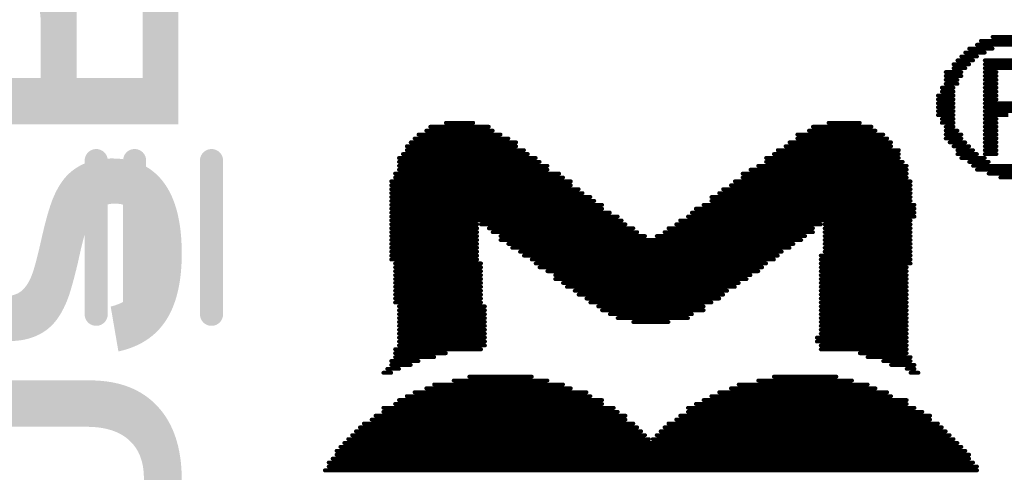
# Model space of a CAD drawing. Header units: inches. Extents: x -0.01 to 1.99, y -0.09 to 2.02.
# Tile 14 of 32: x 0.7 to 0.95, y 0.91 to 1.02. Entities that reach past the tile are written whole.
import ezdxf

# ---------------------------------------------------------------- set-up
doc = ezdxf.new("R2010")
doc.units = ezdxf.units.IN
doc.header["$MEASUREMENT"] = 0
doc.layers.add('Bottom Overlay', color=54, linetype='Continuous')
doc.layers.add('Top Overlay', color=2, linetype='Continuous')
doc.styles.add('Arial_Bold', font='txt', dxfattribs={"height": 0.2})

# ---------------------------------------------------------------- blocks, each defined once
blk = doc.blocks.new('XH_LOGO__200MIL__23')
at = {"layer": 'Top Overlay', "const_width": 0.001}
for points in [[(0.087, 0.111), (0.097, 0.111)], [(0.081, 0.108), (0.087, 0.108)], [(0.083, 0.109), (0.101, 0.109)], [(0.084, 0.11), (0.1, 0.11)], [(0.079, 0.106), (0.083, 0.106)], [(0.08, 0.107), (0.085, 0.107)], [(0.077, 0.104), (0.081, 0.104)], [(0.077, 0.103), (0.08, 0.103)], [(0.078, 0.105), (0.082, 0.105)], [(0.085, 0.105), (0.095, 0.105)], [(0.085, 0.104), (0.099, 0.104)], [(0.085, 0.103), (0.099, 0.103)], [(0.075, 0.102), (0.079, 0.102)], [(0.075, 0.101), (0.079, 0.101)], [(0.085, 0.102), (0.088, 0.102)], [(0.085, 0.101), (0.088, 0.101)], [(0.074, 0.098), (0.077, 0.098)], [(0.075, 0.1), (0.078, 0.1)], [(0.075, 0.099), (0.078, 0.099)], [(0.085, 0.1), (0.088, 0.1)], [(0.085, 0.099), (0.088, 0.099)], [(0.085, 0.098), (0.088, 0.098)], [(0.073, 0.096), (0.077, 0.096)], [(0.074, 0.097), (0.077, 0.097)], [(0.085, 0.097), (0.088, 0.097)], [(0.085, 0.096), (0.088, 0.096)], [(0.073, 0.095), (0.077, 0.095)], [(0.073, 0.094), (0.077, 0.094)], [(0.073, 0.093), (0.077, 0.093)], [(0.085, 0.095), (0.088, 0.095)], [(0.085, 0.094), (0.099, 0.094)], [(0.085, 0.093), (0.099, 0.093)], [(0.073, 0.092), (0.077, 0.092)], [(0.073, 0.091), (0.077, 0.091)], [(0.085, 0.092), (0.096, 0.092)], [(0.085, 0.091), (0.091, 0.091)], [(-0.057, 0.088), (-0.042, 0.088)], [(-0.053, 0.089), (-0.046, 0.089)], [(0.041, 0.088), (0.056, 0.088)], [(0.045, 0.089), (0.053, 0.089)], [(0.074, 0.09), (0.077, 0.09)], [(0.074, 0.089), (0.077, 0.089)], [(0.075, 0.088), (0.077, 0.088)], [(0.085, 0.09), (0.088, 0.09)], [(0.085, 0.089), (0.088, 0.089)], [(0.085, 0.088), (0.088, 0.088)], [(-0.06, 0.086), (-0.039, 0.086)], [(-0.058, 0.087), (-0.041, 0.087)], [(0.037, 0.086), (0.059, 0.086)], [(0.04, 0.087), (0.057, 0.087)], [(0.075, 0.087), (0.078, 0.087)], [(0.075, 0.086), (0.079, 0.086)], [(0.085, 0.087), (0.088, 0.087)], [(0.085, 0.086), (0.088, 0.086)], [(-0.063, 0.083), (-0.035, 0.083)], [(-0.062, 0.084), (-0.035, 0.084)], [(-0.061, 0.085), (-0.037, 0.085)], [(0.034, 0.083), (0.061, 0.083)], [(0.035, 0.084), (0.061, 0.084)], [(0.037, 0.085), (0.06, 0.085)], [(0.075, 0.085), (0.079, 0.085)], [(0.076, 0.084), (0.08, 0.084)], [(0.077, 0.083), (0.081, 0.083)], [(0.085, 0.085), (0.088, 0.085)], [(0.085, 0.084), (0.088, 0.084)], [(0.085, 0.083), (0.088, 0.083)], [(-0.064, 0.081), (-0.032, 0.081)], [(-0.063, 0.082), (-0.033, 0.082)], [(0.031, 0.081), (0.063, 0.081)], [(0.032, 0.082), (0.063, 0.082)], [(0.078, 0.082), (0.082, 0.082)], [(0.078, 0.081), (0.083, 0.081)], [(0.085, 0.082), (0.088, 0.082)], [(0.085, 0.081), (0.088, 0.081)], [(-0.065, 0.08), (-0.03, 0.08)], [(-0.065, 0.079), (-0.029, 0.079)], [(-0.065, 0.078), (-0.027, 0.078)], [(0.027, 0.078), (0.065, 0.078)], [(0.029, 0.08), (0.063, 0.08)], [(0.029, 0.079), (0.064, 0.079)], [(0.079, 0.08), (0.085, 0.08)], [(0.081, 0.079), (0.086, 0.079)], [(0.082, 0.078), (0.102, 0.078)], [(-0.066, 0.076), (-0.024, 0.076)], [(-0.065, 0.077), (-0.027, 0.077)], [(0.023, 0.076), (0.065, 0.076)], [(0.025, 0.077), (0.065, 0.077)], [(0.083, 0.077), (0.101, 0.077)], [(0.086, 0.076), (0.098, 0.076)], [(-0.067, 0.074), (-0.021, 0.074)], [(-0.067, 0.073), (-0.021, 0.073)], [(-0.066, 0.075), (-0.023, 0.075)], [(0.02, 0.073), (0.066, 0.073)], [(0.021, 0.074), (0.066, 0.074)], [(0.023, 0.075), (0.065, 0.075)], [(0.089, 0.075), (0.095, 0.075)], [(-0.067, 0.072), (-0.019, 0.072)], [(-0.067, 0.071), (-0.018, 0.071)], [(0.017, 0.071), (0.066, 0.071)], [(0.018, 0.072), (0.066, 0.072)], [(-0.067, 0.07), (-0.016, 0.07)], [(-0.067, 0.069), (-0.015, 0.069)], [(-0.067, 0.068), (-0.013, 0.068)], [(0.013, 0.068), (0.067, 0.068)], [(0.015, 0.07), (0.066, 0.07)], [(0.015, 0.069), (0.066, 0.069)], [(-0.067, 0.067), (-0.013, 0.067)], [(-0.067, 0.066), (-0.011, 0.066)], [(0.01, 0.066), (0.067, 0.066)], [(0.011, 0.067), (0.067, 0.067)], [(-0.067, 0.065), (-0.009, 0.065)], [(-0.067, 0.064), (-0.008, 0.064)], [(-0.067, 0.063), (-0.045, 0.063)], [(-0.044, 0.063), (-0.007, 0.063)], [(0.006, 0.063), (0.043, 0.063)], [(0.007, 0.064), (0.066, 0.064)], [(0.009, 0.065), (0.067, 0.065)], [(0.044, 0.063), (0.066, 0.063)], [(-0.067, 0.062), (-0.045, 0.062)], [(-0.067, 0.061), (-0.045, 0.061)], [(-0.042, 0.062), (-0.005, 0.062)], [(-0.041, 0.061), (-0.004, 0.061)], [(0.003, 0.061), (0.041, 0.061)], [(0.004, 0.062), (0.041, 0.062)], [(0.044, 0.062), (0.066, 0.062)], [(0.044, 0.061), (0.066, 0.061)], [(-0.067, 0.06), (-0.045, 0.06)], [(-0.067, 0.059), (-0.045, 0.059)], [(-0.067, 0.058), (-0.045, 0.058)], [(-0.039, 0.06), (-0.002, 0.06)], [(-0.039, 0.059), (0.038, 0.059)], [(-0.037, 0.058), (0.036, 0.058)], [(0.001, 0.06), (0.039, 0.06)], [(0.044, 0.06), (0.066, 0.06)], [(0.044, 0.059), (0.066, 0.059)], [(0.044, 0.058), (0.066, 0.058)], [(-0.067, 0.057), (-0.045, 0.057)], [(-0.067, 0.056), (-0.045, 0.056)], [(-0.067, 0.055), (-0.045, 0.055)], [(-0.036, 0.057), (0.035, 0.057)], [(-0.034, 0.056), (0.033, 0.056)], [(-0.033, 0.055), (0.032, 0.055)], [(0.043, 0.055), (0.066, 0.055)], [(0.044, 0.057), (0.066, 0.057)], [(0.044, 0.056), (0.066, 0.056)], [(-0.067, 0.054), (-0.045, 0.054)], [(-0.066, 0.053), (-0.044, 0.053)], [(-0.031, 0.054), (0.031, 0.054)], [(-0.03, 0.053), (0.029, 0.053)], [(0.043, 0.054), (0.066, 0.054)], [(0.043, 0.053), (0.066, 0.053)], [(-0.066, 0.052), (-0.044, 0.052)], [(-0.066, 0.051), (-0.044, 0.051)], [(-0.066, 0.05), (-0.044, 0.05)], [(-0.029, 0.052), (0.028, 0.052)], [(-0.027, 0.051), (0.027, 0.051)], [(-0.025, 0.05), (0.025, 0.05)], [(0.043, 0.052), (0.065, 0.052)], [(0.043, 0.051), (0.065, 0.051)], [(0.043, 0.05), (0.065, 0.05)], [(-0.066, 0.049), (-0.044, 0.049)], [(-0.066, 0.048), (-0.044, 0.048)], [(-0.025, 0.049), (0.024, 0.049)], [(-0.023, 0.048), (0.022, 0.048)], [(0.043, 0.049), (0.065, 0.049)], [(0.043, 0.048), (0.065, 0.048)], [(-0.066, 0.047), (-0.044, 0.047)], [(-0.066, 0.046), (-0.044, 0.046)], [(-0.066, 0.045), (-0.044, 0.045)], [(-0.022, 0.047), (0.021, 0.047)], [(-0.02, 0.046), (0.019, 0.046)], [(-0.019, 0.045), (0.018, 0.045)], [(0.043, 0.047), (0.065, 0.047)], [(0.043, 0.046), (0.065, 0.046)], [(0.043, 0.045), (0.065, 0.045)], [(-0.066, 0.044), (-0.044, 0.044)], [(-0.066, 0.043), (-0.044, 0.043)], [(-0.017, 0.044), (0.017, 0.044)], [(-0.016, 0.043), (0.015, 0.043)], [(0.043, 0.044), (0.065, 0.044)], [(0.043, 0.043), (0.065, 0.043)], [(-0.065, 0.042), (-0.043, 0.042)], [(-0.065, 0.041), (-0.043, 0.041)], [(-0.065, 0.04), (-0.043, 0.04)], [(-0.014, 0.042), (0.013, 0.042)], [(-0.013, 0.041), (0.013, 0.041)], [(-0.011, 0.04), (0.01, 0.04)], [(0.043, 0.042), (0.065, 0.042)], [(0.043, 0.041), (0.065, 0.041)], [(0.043, 0.04), (0.065, 0.04)], [(-0.065, 0.039), (-0.043, 0.039)], [(-0.065, 0.038), (-0.043, 0.038)], [(-0.009, 0.039), (0.009, 0.039)], [(-0.005, 0.038), (0.004, 0.038)], [(0.043, 0.039), (0.065, 0.039)], [(0.043, 0.038), (0.065, 0.038)], [(-0.065, 0.037), (-0.043, 0.037)], [(-0.065, 0.036), (-0.043, 0.036)], [(-0.065, 0.035), (-0.043, 0.035)], [(0.043, 0.037), (0.065, 0.037)], [(0.043, 0.036), (0.065, 0.036)], [(0.043, 0.035), (0.065, 0.035)], [(-0.065, 0.034), (-0.043, 0.034)], [(-0.065, 0.033), (-0.043, 0.033)], [(0.042, 0.034), (0.065, 0.034)], [(0.042, 0.033), (0.065, 0.033)], [(-0.066, 0.031), (-0.044, 0.031)], [(-0.066, 0.03), (-0.053, 0.03)], [(-0.065, 0.032), (-0.043, 0.032)], [(0.043, 0.032), (0.065, 0.032)], [(0.043, 0.031), (0.065, 0.031)], [(0.053, 0.03), (0.065, 0.03)], [(-0.067, 0.028), (-0.06, 0.028)], [(-0.066, 0.029), (-0.056, 0.029)], [(0.055, 0.029), (0.066, 0.029)], [(0.059, 0.028), (0.066, 0.028)], [(-0.069, 0.025), (-0.067, 0.025)], [(-0.068, 0.026), (-0.065, 0.026)], [(-0.067, 0.027), (-0.062, 0.027)], [(0.061, 0.027), (0.067, 0.027)], [(0.065, 0.026), (0.067, 0.026)], [(0.066, 0.025), (0.068, 0.025)], [(-0.051, 0.023), (-0.027, 0.023)], [(-0.047, 0.024), (-0.031, 0.024)], [(0.027, 0.023), (0.051, 0.023)], [(0.031, 0.024), (0.047, 0.024)], [(-0.061, 0.02), (-0.017, 0.02)], [(-0.058, 0.021), (-0.021, 0.021)], [(-0.056, 0.022), (-0.023, 0.022)], [(0.017, 0.02), (0.06, 0.02)], [(0.02, 0.021), (0.057, 0.021)], [(0.022, 0.022), (0.055, 0.022)], [(-0.065, 0.018), (-0.013, 0.018)], [(-0.063, 0.019), (-0.016, 0.019)], [(0.013, 0.018), (0.065, 0.018)], [(0.015, 0.019), (0.061, 0.019)], [(-0.069, 0.016), (-0.01, 0.016)], [(-0.069, 0.015), (-0.009, 0.015)], [(-0.066, 0.017), (-0.013, 0.017)], [(0.009, 0.016), (0.067, 0.016)], [(0.009, 0.015), (0.069, 0.015)], [(0.011, 0.017), (0.065, 0.017)], [(-0.072, 0.013), (-0.007, 0.013)], [(-0.071, 0.014), (-0.007, 0.014)], [(0.006, 0.013), (0.071, 0.013)], [(0.007, 0.014), (0.071, 0.014)], [(-0.076, 0.01), (-0.003, 0.01)], [(-0.075, 0.011), (-0.004, 0.011)], [(-0.074, 0.012), (-0.005, 0.012)], [(0.002, 0.01), (0.075, 0.01)], [(0.003, 0.011), (0.074, 0.011)], [(0.004, 0.012), (0.073, 0.012)], [(-0.078, 0.008), (-0.001, 0.008)], [(-0.077, 0.009), (-0.002, 0.009)], [(0, 0.008), (0.077, 0.008)], [(0.001, 0.009), (0.076, 0.009)], [(-0.081, 0.005), (0.08, 0.005)], [(-0.08, 0.006), (0.079, 0.006)], [(-0.079, 0.007), (0.078, 0.007)], [(-0.082, 0.003), (0.081, 0.003)], [(-0.081, 0.004), (0.081, 0.004)], [(-0.084, 0), (0.083, 0)], [(-0.083, 0.002), (0.082, 0.002)], [(-0.083, 0.001), (0.083, 0.001)]]:
    blk.add_lwpolyline(points, dxfattribs=at)
at = {"layer": 'Top Overlay', "const_width": 0.0005}
for points in [[(0.08675, 0.111, 1), (0.08725, 0.111, 1)], [(0.08075, 0.108, 1), (0.08125, 0.108, 1)], [(0.08275, 0.109, 1), (0.08325, 0.109, 1)], [(0.08375, 0.11, 1), (0.08425, 0.11, 1)], [(0.08675, 0.108, 1), (0.08725, 0.108, 1)], [(0.07875, 0.106, 1), (0.07925, 0.106, 1)], [(0.07975, 0.107, 1), (0.08025, 0.107, 1)], [(0.08275, 0.106, 1), (0.08325, 0.106, 1)], [(0.08475, 0.107, 1), (0.08525, 0.107, 1)], [(0.07675, 0.104, 1), (0.07725, 0.104, 1)], [(0.07675, 0.103, 1), (0.07725, 0.103, 1)], [(0.07775, 0.105, 1), (0.07825, 0.105, 1)], [(0.07975, 0.103, 1), (0.08025, 0.103, 1)], [(0.08075, 0.104, 1), (0.08125, 0.104, 1)], [(0.08175, 0.105, 1), (0.08225, 0.105, 1)], [(0.08475, 0.105, 1), (0.08525, 0.105, 1)], [(0.08475, 0.104, 1), (0.08525, 0.104, 1)], [(0.08475, 0.103, 1), (0.08525, 0.103, 1)], [(0.07475, 0.102, 1), (0.07525, 0.102, 1)], [(0.07475, 0.101, 1), (0.07525, 0.101, 1)], [(0.07875, 0.102, 1), (0.07925, 0.102, 1)], [(0.07875, 0.101, 1), (0.07925, 0.101, 1)], [(0.08475, 0.102, 1), (0.08525, 0.102, 1)], [(0.08475, 0.101, 1), (0.08525, 0.101, 1)], [(0.08775, 0.102, 1), (0.08825, 0.102, 1)], [(0.08775, 0.101, 1), (0.08825, 0.101, 1)], [(0.07375, 0.098, 1), (0.07425, 0.098, 1)], [(0.07475, 0.1, 1), (0.07525, 0.1, 1)], [(0.07475, 0.099, 1), (0.07525, 0.099, 1)], [(0.07675, 0.098, 1), (0.07725, 0.098, 1)], [(0.07775, 0.1, 1), (0.07825, 0.1, 1)], [(0.07775, 0.099, 1), (0.07825, 0.099, 1)], [(0.08475, 0.1, 1), (0.08525, 0.1, 1)], [(0.08475, 0.099, 1), (0.08525, 0.099, 1)], [(0.08475, 0.098, 1), (0.08525, 0.098, 1)], [(0.08775, 0.1, 1), (0.08825, 0.1, 1)], [(0.08775, 0.099, 1), (0.08825, 0.099, 1)], [(0.08775, 0.098, 1), (0.08825, 0.098, 1)], [(0.07275, 0.096, 1), (0.07325, 0.096, 1)], [(0.07375, 0.097, 1), (0.07425, 0.097, 1)], [(0.07675, 0.097, 1), (0.07725, 0.097, 1)], [(0.07675, 0.096, 1), (0.07725, 0.096, 1)], [(0.08475, 0.097, 1), (0.08525, 0.097, 1)], [(0.08475, 0.096, 1), (0.08525, 0.096, 1)], [(0.08775, 0.097, 1), (0.08825, 0.097, 1)], [(0.08775, 0.096, 1), (0.08825, 0.096, 1)], [(0.07275, 0.095, 1), (0.07325, 0.095, 1)], [(0.07275, 0.094, 1), (0.07325, 0.094, 1)], [(0.07275, 0.093, 1), (0.07325, 0.093, 1)], [(0.07675, 0.095, 1), (0.07725, 0.095, 1)], [(0.07675, 0.094, 1), (0.07725, 0.094, 1)], [(0.07675, 0.093, 1), (0.07725, 0.093, 1)], [(0.08475, 0.095, 1), (0.08525, 0.095, 1)], [(0.08475, 0.094, 1), (0.08525, 0.094, 1)], [(0.08475, 0.093, 1), (0.08525, 0.093, 1)], [(0.08775, 0.095, 1), (0.08825, 0.095, 1)], [(0.07275, 0.092, 1), (0.07325, 0.092, 1)], [(0.07275, 0.091, 1), (0.07325, 0.091, 1)], [(0.07675, 0.092, 1), (0.07725, 0.092, 1)], [(0.07675, 0.091, 1), (0.07725, 0.091, 1)], [(0.08475, 0.092, 1), (0.08525, 0.092, 1)], [(0.08475, 0.091, 1), (0.08525, 0.091, 1)], [(-0.05725, 0.088, 1), (-0.05675, 0.088, 1)], [(-0.05325, 0.089, 1), (-0.05275, 0.089, 1)], [(-0.04625, 0.089, 1), (-0.04575, 0.089, 1)], [(-0.04225, 0.088, 1), (-0.04175, 0.088, 1)], [(0.04075, 0.088, 1), (0.04125, 0.088, 1)], [(0.04475, 0.089, 1), (0.04525, 0.089, 1)], [(0.05275, 0.089, 1), (0.05325, 0.089, 1)], [(0.05575, 0.088, 1), (0.05625, 0.088, 1)], [(0.07375, 0.09, 1), (0.07425, 0.09, 1)], [(0.07375, 0.089, 1), (0.07425, 0.089, 1)], [(0.07475, 0.088, 1), (0.07525, 0.088, 1)], [(0.07675, 0.09, 1), (0.07725, 0.09, 1)], [(0.07675, 0.089, 1), (0.07725, 0.089, 1)], [(0.07675, 0.088, 1), (0.07725, 0.088, 1)], [(0.08475, 0.09, 1), (0.08525, 0.09, 1)], [(0.08475, 0.089, 1), (0.08525, 0.089, 1)], [(0.08475, 0.088, 1), (0.08525, 0.088, 1)], [(0.08775, 0.09, 1), (0.08825, 0.09, 1)], [(0.08775, 0.089, 1), (0.08825, 0.089, 1)], [(0.08775, 0.088, 1), (0.08825, 0.088, 1)], [(-0.06025, 0.086, 1), (-0.05975, 0.086, 1)], [(-0.05825, 0.087, 1), (-0.05775, 0.087, 1)], [(-0.04125, 0.087, 1), (-0.04075, 0.087, 1)], [(-0.03925, 0.086, 1), (-0.03875, 0.086, 1)], [(0.03675, 0.086, 1), (0.03725, 0.086, 1)], [(0.03975, 0.087, 1), (0.04025, 0.087, 1)], [(0.05675, 0.087, 1), (0.05725, 0.087, 1)], [(0.05875, 0.086, 1), (0.05925, 0.086, 1)], [(0.07475, 0.087, 1), (0.07525, 0.087, 1)], [(0.07475, 0.086, 1), (0.07525, 0.086, 1)], [(0.07775, 0.087, 1), (0.07825, 0.087, 1)], [(0.07875, 0.086, 1), (0.07925, 0.086, 1)], [(0.08475, 0.087, 1), (0.08525, 0.087, 1)], [(0.08475, 0.086, 1), (0.08525, 0.086, 1)], [(0.08775, 0.087, 1), (0.08825, 0.087, 1)], [(0.08775, 0.086, 1), (0.08825, 0.086, 1)], [(-0.06325, 0.083, 1), (-0.06275, 0.083, 1)], [(-0.06225, 0.084, 1), (-0.06175, 0.084, 1)], [(-0.06125, 0.085, 1), (-0.06075, 0.085, 1)], [(-0.03725, 0.085, 1), (-0.03675, 0.085, 1)], [(-0.03525, 0.084, 1), (-0.03475, 0.084, 1)], [(-0.03525, 0.083, 1), (-0.03475, 0.083, 1)], [(0.03375, 0.083, 1), (0.03425, 0.083, 1)], [(0.03475, 0.084, 1), (0.03525, 0.084, 1)], [(0.03675, 0.085, 1), (0.03725, 0.085, 1)], [(0.05975, 0.085, 1), (0.06025, 0.085, 1)], [(0.06075, 0.084, 1), (0.06125, 0.084, 1)], [(0.06075, 0.083, 1), (0.06125, 0.083, 1)], [(0.07475, 0.085, 1), (0.07525, 0.085, 1)], [(0.07575, 0.084, 1), (0.07625, 0.084, 1)], [(0.07675, 0.083, 1), (0.07725, 0.083, 1)], [(0.07875, 0.085, 1), (0.07925, 0.085, 1)], [(0.07975, 0.084, 1), (0.08025, 0.084, 1)], [(0.08075, 0.083, 1), (0.08125, 0.083, 1)], [(0.08475, 0.085, 1), (0.08525, 0.085, 1)], [(0.08475, 0.084, 1), (0.08525, 0.084, 1)], [(0.08475, 0.083, 1), (0.08525, 0.083, 1)], [(0.08775, 0.085, 1), (0.08825, 0.085, 1)], [(0.08775, 0.084, 1), (0.08825, 0.084, 1)], [(0.08775, 0.083, 1), (0.08825, 0.083, 1)], [(-0.06425, 0.081, 1), (-0.06375, 0.081, 1)], [(-0.06325, 0.082, 1), (-0.06275, 0.082, 1)], [(-0.03325, 0.082, 1), (-0.03275, 0.082, 1)], [(-0.03225, 0.081, 1), (-0.03175, 0.081, 1)], [(0.03075, 0.081, 1), (0.03125, 0.081, 1)], [(0.03175, 0.082, 1), (0.03225, 0.082, 1)], [(0.06275, 0.082, 1), (0.06325, 0.082, 1)], [(0.06275, 0.081, 1), (0.06325, 0.081, 1)], [(0.07775, 0.082, 1), (0.07825, 0.082, 1)], [(0.07775, 0.081, 1), (0.07825, 0.081, 1)], [(0.08175, 0.082, 1), (0.08225, 0.082, 1)], [(0.08275, 0.081, 1), (0.08325, 0.081, 1)], [(0.08475, 0.082, 1), (0.08525, 0.082, 1)], [(0.08475, 0.081, 1), (0.08525, 0.081, 1)], [(0.08775, 0.082, 1), (0.08825, 0.082, 1)], [(0.08775, 0.081, 1), (0.08825, 0.081, 1)], [(-0.06525, 0.08, 1), (-0.06475, 0.08, 1)], [(-0.06525, 0.079, 1), (-0.06475, 0.079, 1)], [(-0.06525, 0.078, 1), (-0.06475, 0.078, 1)], [(-0.03025, 0.08, 1), (-0.02975, 0.08, 1)], [(-0.02925, 0.079, 1), (-0.02875, 0.079, 1)], [(-0.02725, 0.078, 1), (-0.02675, 0.078, 1)], [(0.02675, 0.078, 1), (0.02725, 0.078, 1)], [(0.02875, 0.08, 1), (0.02925, 0.08, 1)], [(0.02875, 0.079, 1), (0.02925, 0.079, 1)], [(0.06275, 0.08, 1), (0.06325, 0.08, 1)], [(0.06375, 0.079, 1), (0.06425, 0.079, 1)], [(0.06475, 0.078, 1), (0.06525, 0.078, 1)], [(0.07875, 0.08, 1), (0.07925, 0.08, 1)], [(0.08075, 0.079, 1), (0.08125, 0.079, 1)], [(0.08175, 0.078, 1), (0.08225, 0.078, 1)], [(0.08475, 0.08, 1), (0.08525, 0.08, 1)], [(0.08575, 0.079, 1), (0.08625, 0.079, 1)], [(-0.06625, 0.076, 1), (-0.06575, 0.076, 1)], [(-0.06525, 0.077, 1), (-0.06475, 0.077, 1)], [(-0.02725, 0.077, 1), (-0.02675, 0.077, 1)], [(-0.02425, 0.076, 1), (-0.02375, 0.076, 1)], [(0.02275, 0.076, 1), (0.02325, 0.076, 1)], [(0.02475, 0.077, 1), (0.02525, 0.077, 1)], [(0.06475, 0.077, 1), (0.06525, 0.077, 1)], [(0.06475, 0.076, 1), (0.06525, 0.076, 1)], [(0.08275, 0.077, 1), (0.08325, 0.077, 1)], [(0.08575, 0.076, 1), (0.08625, 0.076, 1)], [(-0.06725, 0.074, 1), (-0.06675, 0.074, 1)], [(-0.06725, 0.073, 1), (-0.06675, 0.073, 1)], [(-0.06625, 0.075, 1), (-0.06575, 0.075, 1)], [(-0.02325, 0.075, 1), (-0.02275, 0.075, 1)], [(-0.02125, 0.074, 1), (-0.02075, 0.074, 1)], [(-0.02125, 0.073, 1), (-0.02075, 0.073, 1)], [(0.01975, 0.073, 1), (0.02025, 0.073, 1)], [(0.02075, 0.074, 1), (0.02125, 0.074, 1)], [(0.02275, 0.075, 1), (0.02325, 0.075, 1)], [(0.06475, 0.075, 1), (0.06525, 0.075, 1)], [(0.06575, 0.074, 1), (0.06625, 0.074, 1)], [(0.06575, 0.073, 1), (0.06625, 0.073, 1)], [(0.08875, 0.075, 1), (0.08925, 0.075, 1)], [(-0.06725, 0.072, 1), (-0.06675, 0.072, 1)], [(-0.06725, 0.071, 1), (-0.06675, 0.071, 1)], [(-0.01925, 0.072, 1), (-0.01875, 0.072, 1)], [(-0.01825, 0.071, 1), (-0.01775, 0.071, 1)], [(0.01675, 0.071, 1), (0.01725, 0.071, 1)], [(0.01775, 0.072, 1), (0.01825, 0.072, 1)], [(0.06575, 0.072, 1), (0.06625, 0.072, 1)], [(0.06575, 0.071, 1), (0.06625, 0.071, 1)], [(-0.06725, 0.07, 1), (-0.06675, 0.07, 1)], [(-0.06725, 0.069, 1), (-0.06675, 0.069, 1)], [(-0.06725, 0.068, 1), (-0.06675, 0.068, 1)], [(-0.01625, 0.07, 1), (-0.01575, 0.07, 1)], [(-0.01525, 0.069, 1), (-0.01475, 0.069, 1)], [(-0.01325, 0.068, 1), (-0.01275, 0.068, 1)], [(0.01275, 0.068, 1), (0.01325, 0.068, 1)], [(0.01475, 0.07, 1), (0.01525, 0.07, 1)], [(0.01475, 0.069, 1), (0.01525, 0.069, 1)], [(0.06575, 0.07, 1), (0.06625, 0.07, 1)], [(0.06575, 0.069, 1), (0.06625, 0.069, 1)], [(0.06675, 0.068, 1), (0.06725, 0.068, 1)], [(-0.06725, 0.067, 1), (-0.06675, 0.067, 1)], [(-0.06725, 0.066, 1), (-0.06675, 0.066, 1)], [(-0.01325, 0.067, 1), (-0.01275, 0.067, 1)], [(-0.01125, 0.066, 1), (-0.01075, 0.066, 1)], [(0.00975, 0.066, 1), (0.01025, 0.066, 1)], [(0.01075, 0.067, 1), (0.01125, 0.067, 1)], [(0.06675, 0.067, 1), (0.06725, 0.067, 1)], [(0.06675, 0.066, 1), (0.06725, 0.066, 1)], [(-0.06725, 0.065, 1), (-0.06675, 0.065, 1)], [(-0.06725, 0.064, 1), (-0.06675, 0.064, 1)], [(-0.06725, 0.063, 1), (-0.06675, 0.063, 1)], [(-0.04525, 0.063, 1), (-0.04475, 0.063, 1)], [(-0.04425, 0.063, 1), (-0.04375, 0.063, 1)], [(-0.00925, 0.065, 1), (-0.00875, 0.065, 1)], [(-0.00825, 0.064, 1), (-0.00775, 0.064, 1)], [(-0.00725, 0.063, 1), (-0.00675, 0.063, 1)], [(0.00575, 0.063, 1), (0.00625, 0.063, 1)], [(0.00675, 0.064, 1), (0.00725, 0.064, 1)], [(0.00875, 0.065, 1), (0.00925, 0.065, 1)], [(0.04275, 0.063, 1), (0.04325, 0.063, 1)], [(0.04375, 0.063, 1), (0.04425, 0.063, 1)], [(0.06575, 0.064, 1), (0.06625, 0.064, 1)], [(0.06575, 0.063, 1), (0.06625, 0.063, 1)], [(0.06675, 0.065, 1), (0.06725, 0.065, 1)], [(-0.06725, 0.062, 1), (-0.06675, 0.062, 1)], [(-0.06725, 0.061, 1), (-0.06675, 0.061, 1)], [(-0.04525, 0.062, 1), (-0.04475, 0.062, 1)], [(-0.04525, 0.061, 1), (-0.04475, 0.061, 1)], [(-0.04225, 0.062, 1), (-0.04175, 0.062, 1)], [(-0.04125, 0.061, 1), (-0.04075, 0.061, 1)], [(-0.00525, 0.062, 1), (-0.00475, 0.062, 1)], [(-0.00425, 0.061, 1), (-0.00375, 0.061, 1)], [(0.00275, 0.061, 1), (0.00325, 0.061, 1)], [(0.00375, 0.062, 1), (0.00425, 0.062, 1)], [(0.04075, 0.062, 1), (0.04125, 0.062, 1)], [(0.04075, 0.061, 1), (0.04125, 0.061, 1)], [(0.04375, 0.062, 1), (0.04425, 0.062, 1)], [(0.04375, 0.061, 1), (0.04425, 0.061, 1)], [(0.06575, 0.062, 1), (0.06625, 0.062, 1)], [(0.06575, 0.061, 1), (0.06625, 0.061, 1)], [(-0.06725, 0.06, 1), (-0.06675, 0.06, 1)], [(-0.06725, 0.059, 1), (-0.06675, 0.059, 1)], [(-0.06725, 0.058, 1), (-0.06675, 0.058, 1)], [(-0.04525, 0.06, 1), (-0.04475, 0.06, 1)], [(-0.04525, 0.059, 1), (-0.04475, 0.059, 1)], [(-0.04525, 0.058, 1), (-0.04475, 0.058, 1)], [(-0.03925, 0.06, 1), (-0.03875, 0.06, 1)], [(-0.03925, 0.059, 1), (-0.03875, 0.059, 1)], [(-0.03725, 0.058, 1), (-0.03675, 0.058, 1)], [(-0.00225, 0.06, 1), (-0.00175, 0.06, 1)], [(0.00075, 0.06, 1), (0.00125, 0.06, 1)], [(0.03575, 0.058, 1), (0.03625, 0.058, 1)], [(0.03775, 0.059, 1), (0.03825, 0.059, 1)], [(0.03875, 0.06, 1), (0.03925, 0.06, 1)], [(0.04375, 0.06, 1), (0.04425, 0.06, 1)], [(0.04375, 0.059, 1), (0.04425, 0.059, 1)], [(0.04375, 0.058, 1), (0.04425, 0.058, 1)], [(0.06575, 0.06, 1), (0.06625, 0.06, 1)], [(0.06575, 0.059, 1), (0.06625, 0.059, 1)], [(0.06575, 0.058, 1), (0.06625, 0.058, 1)], [(-0.06725, 0.057, 1), (-0.06675, 0.057, 1)], [(-0.06725, 0.056, 1), (-0.06675, 0.056, 1)], [(-0.06725, 0.055, 1), (-0.06675, 0.055, 1)], [(-0.04525, 0.057, 1), (-0.04475, 0.057, 1)], [(-0.04525, 0.056, 1), (-0.04475, 0.056, 1)], [(-0.04525, 0.055, 1), (-0.04475, 0.055, 1)], [(-0.03625, 0.057, 1), (-0.03575, 0.057, 1)], [(-0.03425, 0.056, 1), (-0.03375, 0.056, 1)], [(-0.03325, 0.055, 1), (-0.03275, 0.055, 1)], [(0.03175, 0.055, 1), (0.03225, 0.055, 1)], [(0.03275, 0.056, 1), (0.03325, 0.056, 1)], [(0.03475, 0.057, 1), (0.03525, 0.057, 1)], [(0.04275, 0.055, 1), (0.04325, 0.055, 1)], [(0.04375, 0.057, 1), (0.04425, 0.057, 1)], [(0.04375, 0.056, 1), (0.04425, 0.056, 1)], [(0.06575, 0.057, 1), (0.06625, 0.057, 1)], [(0.06575, 0.056, 1), (0.06625, 0.056, 1)], [(0.06575, 0.055, 1), (0.06625, 0.055, 1)], [(-0.06725, 0.054, 1), (-0.06675, 0.054, 1)], [(-0.06625, 0.053, 1), (-0.06575, 0.053, 1)], [(-0.04525, 0.054, 1), (-0.04475, 0.054, 1)], [(-0.04425, 0.053, 1), (-0.04375, 0.053, 1)], [(-0.03125, 0.054, 1), (-0.03075, 0.054, 1)], [(-0.03025, 0.053, 1), (-0.02975, 0.053, 1)], [(0.02875, 0.053, 1), (0.02925, 0.053, 1)], [(0.03075, 0.054, 1), (0.03125, 0.054, 1)], [(0.04275, 0.054, 1), (0.04325, 0.054, 1)], [(0.04275, 0.053, 1), (0.04325, 0.053, 1)], [(0.06575, 0.054, 1), (0.06625, 0.054, 1)], [(0.06575, 0.053, 1), (0.06625, 0.053, 1)], [(-0.06625, 0.052, 1), (-0.06575, 0.052, 1)], [(-0.06625, 0.051, 1), (-0.06575, 0.051, 1)], [(-0.06625, 0.05, 1), (-0.06575, 0.05, 1)], [(-0.04425, 0.052, 1), (-0.04375, 0.052, 1)], [(-0.04425, 0.051, 1), (-0.04375, 0.051, 1)], [(-0.04425, 0.05, 1), (-0.04375, 0.05, 1)], [(-0.02925, 0.052, 1), (-0.02875, 0.052, 1)], [(-0.02725, 0.051, 1), (-0.02675, 0.051, 1)], [(-0.02525, 0.05, 1), (-0.02475, 0.05, 1)], [(0.02475, 0.05, 1), (0.02525, 0.05, 1)], [(0.02675, 0.051, 1), (0.02725, 0.051, 1)], [(0.02775, 0.052, 1), (0.02825, 0.052, 1)], [(0.04275, 0.052, 1), (0.04325, 0.052, 1)], [(0.04275, 0.051, 1), (0.04325, 0.051, 1)], [(0.04275, 0.05, 1), (0.04325, 0.05, 1)], [(0.06475, 0.052, 1), (0.06525, 0.052, 1)], [(0.06475, 0.051, 1), (0.06525, 0.051, 1)], [(0.06475, 0.05, 1), (0.06525, 0.05, 1)], [(-0.06625, 0.049, 1), (-0.06575, 0.049, 1)], [(-0.06625, 0.048, 1), (-0.06575, 0.048, 1)], [(-0.04425, 0.049, 1), (-0.04375, 0.049, 1)], [(-0.04425, 0.048, 1), (-0.04375, 0.048, 1)], [(-0.02525, 0.049, 1), (-0.02475, 0.049, 1)], [(-0.02325, 0.048, 1), (-0.02275, 0.048, 1)], [(0.02175, 0.048, 1), (0.02225, 0.048, 1)], [(0.02375, 0.049, 1), (0.02425, 0.049, 1)], [(0.04275, 0.049, 1), (0.04325, 0.049, 1)], [(0.04275, 0.048, 1), (0.04325, 0.048, 1)], [(0.06475, 0.049, 1), (0.06525, 0.049, 1)], [(0.06475, 0.048, 1), (0.06525, 0.048, 1)], [(-0.06625, 0.047, 1), (-0.06575, 0.047, 1)], [(-0.06625, 0.046, 1), (-0.06575, 0.046, 1)], [(-0.06625, 0.045, 1), (-0.06575, 0.045, 1)], [(-0.04425, 0.047, 1), (-0.04375, 0.047, 1)], [(-0.04425, 0.046, 1), (-0.04375, 0.046, 1)], [(-0.04425, 0.045, 1), (-0.04375, 0.045, 1)], [(-0.02225, 0.047, 1), (-0.02175, 0.047, 1)], [(-0.02025, 0.046, 1), (-0.01975, 0.046, 1)], [(-0.01925, 0.045, 1), (-0.01875, 0.045, 1)], [(0.01775, 0.045, 1), (0.01825, 0.045, 1)], [(0.01875, 0.046, 1), (0.01925, 0.046, 1)], [(0.02075, 0.047, 1), (0.02125, 0.047, 1)], [(0.04275, 0.047, 1), (0.04325, 0.047, 1)], [(0.04275, 0.046, 1), (0.04325, 0.046, 1)], [(0.04275, 0.045, 1), (0.04325, 0.045, 1)], [(0.06475, 0.047, 1), (0.06525, 0.047, 1)], [(0.06475, 0.046, 1), (0.06525, 0.046, 1)], [(0.06475, 0.045, 1), (0.06525, 0.045, 1)], [(-0.06625, 0.044, 1), (-0.06575, 0.044, 1)], [(-0.06625, 0.043, 1), (-0.06575, 0.043, 1)], [(-0.04425, 0.044, 1), (-0.04375, 0.044, 1)], [(-0.04425, 0.043, 1), (-0.04375, 0.043, 1)], [(-0.01725, 0.044, 1), (-0.01675, 0.044, 1)], [(-0.01625, 0.043, 1), (-0.01575, 0.043, 1)], [(0.01475, 0.043, 1), (0.01525, 0.043, 1)], [(0.01675, 0.044, 1), (0.01725, 0.044, 1)], [(0.04275, 0.044, 1), (0.04325, 0.044, 1)], [(0.04275, 0.043, 1), (0.04325, 0.043, 1)], [(0.06475, 0.044, 1), (0.06525, 0.044, 1)], [(0.06475, 0.043, 1), (0.06525, 0.043, 1)], [(-0.06525, 0.042, 1), (-0.06475, 0.042, 1)], [(-0.06525, 0.041, 1), (-0.06475, 0.041, 1)], [(-0.06525, 0.04, 1), (-0.06475, 0.04, 1)], [(-0.04325, 0.042, 1), (-0.04275, 0.042, 1)], [(-0.04325, 0.041, 1), (-0.04275, 0.041, 1)], [(-0.04325, 0.04, 1), (-0.04275, 0.04, 1)], [(-0.01425, 0.042, 1), (-0.01375, 0.042, 1)], [(-0.01325, 0.041, 1), (-0.01275, 0.041, 1)], [(-0.01125, 0.04, 1), (-0.01075, 0.04, 1)], [(0.00975, 0.04, 1), (0.01025, 0.04, 1)], [(0.01275, 0.042, 1), (0.01325, 0.042, 1)], [(0.01275, 0.041, 1), (0.01325, 0.041, 1)], [(0.04275, 0.042, 1), (0.04325, 0.042, 1)], [(0.04275, 0.041, 1), (0.04325, 0.041, 1)], [(0.04275, 0.04, 1), (0.04325, 0.04, 1)], [(0.06475, 0.042, 1), (0.06525, 0.042, 1)], [(0.06475, 0.041, 1), (0.06525, 0.041, 1)], [(0.06475, 0.04, 1), (0.06525, 0.04, 1)], [(-0.06525, 0.039, 1), (-0.06475, 0.039, 1)], [(-0.06525, 0.038, 1), (-0.06475, 0.038, 1)], [(-0.04325, 0.039, 1), (-0.04275, 0.039, 1)], [(-0.04325, 0.038, 1), (-0.04275, 0.038, 1)], [(-0.00925, 0.039, 1), (-0.00875, 0.039, 1)], [(-0.00525, 0.038, 1), (-0.00475, 0.038, 1)], [(0.00375, 0.038, 1), (0.00425, 0.038, 1)], [(0.00875, 0.039, 1), (0.00925, 0.039, 1)], [(0.04275, 0.039, 1), (0.04325, 0.039, 1)], [(0.04275, 0.038, 1), (0.04325, 0.038, 1)], [(0.06475, 0.039, 1), (0.06525, 0.039, 1)], [(0.06475, 0.038, 1), (0.06525, 0.038, 1)], [(-0.06525, 0.037, 1), (-0.06475, 0.037, 1)], [(-0.06525, 0.036, 1), (-0.06475, 0.036, 1)], [(-0.06525, 0.035, 1), (-0.06475, 0.035, 1)], [(-0.04325, 0.037, 1), (-0.04275, 0.037, 1)], [(-0.04325, 0.036, 1), (-0.04275, 0.036, 1)], [(-0.04325, 0.035, 1), (-0.04275, 0.035, 1)], [(0.04275, 0.037, 1), (0.04325, 0.037, 1)], [(0.04275, 0.036, 1), (0.04325, 0.036, 1)], [(0.04275, 0.035, 1), (0.04325, 0.035, 1)], [(0.06475, 0.037, 1), (0.06525, 0.037, 1)], [(0.06475, 0.036, 1), (0.06525, 0.036, 1)], [(0.06475, 0.035, 1), (0.06525, 0.035, 1)], [(-0.06525, 0.034, 1), (-0.06475, 0.034, 1)], [(-0.06525, 0.033, 1), (-0.06475, 0.033, 1)], [(-0.04325, 0.034, 1), (-0.04275, 0.034, 1)], [(-0.04325, 0.033, 1), (-0.04275, 0.033, 1)], [(0.04175, 0.034, 1), (0.04225, 0.034, 1)], [(0.04175, 0.033, 1), (0.04225, 0.033, 1)], [(0.06475, 0.034, 1), (0.06525, 0.034, 1)], [(0.06475, 0.033, 1), (0.06525, 0.033, 1)], [(-0.06625, 0.031, 1), (-0.06575, 0.031, 1)], [(-0.06625, 0.03, 1), (-0.06575, 0.03, 1)], [(-0.06525, 0.032, 1), (-0.06475, 0.032, 1)], [(-0.05325, 0.03, 1), (-0.05275, 0.03, 1)], [(-0.04425, 0.031, 1), (-0.04375, 0.031, 1)], [(-0.04325, 0.032, 1), (-0.04275, 0.032, 1)], [(0.04275, 0.032, 1), (0.04325, 0.032, 1)], [(0.04275, 0.031, 1), (0.04325, 0.031, 1)], [(0.05275, 0.03, 1), (0.05325, 0.03, 1)], [(0.06475, 0.032, 1), (0.06525, 0.032, 1)], [(0.06475, 0.031, 1), (0.06525, 0.031, 1)], [(0.06475, 0.03, 1), (0.06525, 0.03, 1)], [(-0.06725, 0.028, 1), (-0.06675, 0.028, 1)], [(-0.06625, 0.029, 1), (-0.06575, 0.029, 1)], [(-0.06025, 0.028, 1), (-0.05975, 0.028, 1)], [(-0.05625, 0.029, 1), (-0.05575, 0.029, 1)], [(0.05475, 0.029, 1), (0.05525, 0.029, 1)], [(0.05875, 0.028, 1), (0.05925, 0.028, 1)], [(0.06575, 0.029, 1), (0.06625, 0.029, 1)], [(0.06575, 0.028, 1), (0.06625, 0.028, 1)], [(-0.06925, 0.025, 1), (-0.06875, 0.025, 1)], [(-0.06825, 0.026, 1), (-0.06775, 0.026, 1)], [(-0.06725, 0.027, 1), (-0.06675, 0.027, 1)], [(-0.06725, 0.025, 1), (-0.06675, 0.025, 1)], [(-0.06525, 0.026, 1), (-0.06475, 0.026, 1)], [(-0.06225, 0.027, 1), (-0.06175, 0.027, 1)], [(0.06075, 0.027, 1), (0.06125, 0.027, 1)], [(0.06475, 0.026, 1), (0.06525, 0.026, 1)], [(0.06575, 0.025, 1), (0.06625, 0.025, 1)], [(0.06675, 0.027, 1), (0.06725, 0.027, 1)], [(0.06675, 0.026, 1), (0.06725, 0.026, 1)], [(0.06775, 0.025, 1), (0.06825, 0.025, 1)], [(-0.05125, 0.023, 1), (-0.05075, 0.023, 1)], [(-0.04725, 0.024, 1), (-0.04675, 0.024, 1)], [(-0.03125, 0.024, 1), (-0.03075, 0.024, 1)], [(-0.02725, 0.023, 1), (-0.02675, 0.023, 1)], [(0.02675, 0.023, 1), (0.02725, 0.023, 1)], [(0.03075, 0.024, 1), (0.03125, 0.024, 1)], [(0.04675, 0.024, 1), (0.04725, 0.024, 1)], [(0.05075, 0.023, 1), (0.05125, 0.023, 1)], [(-0.06125, 0.02, 1), (-0.06075, 0.02, 1)], [(-0.05825, 0.021, 1), (-0.05775, 0.021, 1)], [(-0.05625, 0.022, 1), (-0.05575, 0.022, 1)], [(-0.02325, 0.022, 1), (-0.02275, 0.022, 1)], [(-0.02125, 0.021, 1), (-0.02075, 0.021, 1)], [(-0.01725, 0.02, 1), (-0.01675, 0.02, 1)], [(0.01675, 0.02, 1), (0.01725, 0.02, 1)], [(0.01975, 0.021, 1), (0.02025, 0.021, 1)], [(0.02175, 0.022, 1), (0.02225, 0.022, 1)], [(0.05475, 0.022, 1), (0.05525, 0.022, 1)], [(0.05675, 0.021, 1), (0.05725, 0.021, 1)], [(0.05975, 0.02, 1), (0.06025, 0.02, 1)], [(-0.06525, 0.018, 1), (-0.06475, 0.018, 1)], [(-0.06325, 0.019, 1), (-0.06275, 0.019, 1)], [(-0.01625, 0.019, 1), (-0.01575, 0.019, 1)], [(-0.01325, 0.018, 1), (-0.01275, 0.018, 1)], [(0.01275, 0.018, 1), (0.01325, 0.018, 1)], [(0.01475, 0.019, 1), (0.01525, 0.019, 1)], [(0.06075, 0.019, 1), (0.06125, 0.019, 1)], [(0.06475, 0.018, 1), (0.06525, 0.018, 1)], [(-0.06925, 0.016, 1), (-0.06875, 0.016, 1)], [(-0.06925, 0.015, 1), (-0.06875, 0.015, 1)], [(-0.06625, 0.017, 1), (-0.06575, 0.017, 1)], [(-0.01325, 0.017, 1), (-0.01275, 0.017, 1)], [(-0.01025, 0.016, 1), (-0.00975, 0.016, 1)], [(-0.00925, 0.015, 1), (-0.00875, 0.015, 1)], [(0.00875, 0.016, 1), (0.00925, 0.016, 1)], [(0.00875, 0.015, 1), (0.00925, 0.015, 1)], [(0.01075, 0.017, 1), (0.01125, 0.017, 1)], [(0.06475, 0.017, 1), (0.06525, 0.017, 1)], [(0.06675, 0.016, 1), (0.06725, 0.016, 1)], [(0.06875, 0.015, 1), (0.06925, 0.015, 1)], [(-0.07225, 0.013, 1), (-0.07175, 0.013, 1)], [(-0.07125, 0.014, 1), (-0.07075, 0.014, 1)], [(-0.00725, 0.014, 1), (-0.00675, 0.014, 1)], [(-0.00725, 0.013, 1), (-0.00675, 0.013, 1)], [(0.00575, 0.013, 1), (0.00625, 0.013, 1)], [(0.00675, 0.014, 1), (0.00725, 0.014, 1)], [(0.07075, 0.014, 1), (0.07125, 0.014, 1)], [(0.07075, 0.013, 1), (0.07125, 0.013, 1)], [(-0.07625, 0.01, 1), (-0.07575, 0.01, 1)], [(-0.07525, 0.011, 1), (-0.07475, 0.011, 1)], [(-0.07425, 0.012, 1), (-0.07375, 0.012, 1)], [(-0.00525, 0.012, 1), (-0.00475, 0.012, 1)], [(-0.00425, 0.011, 1), (-0.00375, 0.011, 1)], [(-0.00325, 0.01, 1), (-0.00275, 0.01, 1)], [(0.00175, 0.01, 1), (0.00225, 0.01, 1)], [(0.00275, 0.011, 1), (0.00325, 0.011, 1)], [(0.00375, 0.012, 1), (0.00425, 0.012, 1)], [(0.07275, 0.012, 1), (0.07325, 0.012, 1)], [(0.07375, 0.011, 1), (0.07425, 0.011, 1)], [(0.07475, 0.01, 1), (0.07525, 0.01, 1)], [(-0.07825, 0.008, 1), (-0.07775, 0.008, 1)], [(-0.07725, 0.009, 1), (-0.07675, 0.009, 1)], [(-0.00225, 0.009, 1), (-0.00175, 0.009, 1)], [(-0.00125, 0.008, 1), (-0.00075, 0.008, 1)], [(-0.00025, 0.008, 1), (0.00025, 0.008, 1)], [(0.00075, 0.009, 1), (0.00125, 0.009, 1)], [(0.07575, 0.009, 1), (0.07625, 0.009, 1)], [(0.07675, 0.008, 1), (0.07725, 0.008, 1)], [(-0.08125, 0.005, 1), (-0.08075, 0.005, 1)], [(-0.08025, 0.006, 1), (-0.07975, 0.006, 1)], [(-0.07925, 0.007, 1), (-0.07875, 0.007, 1)], [(0.07775, 0.007, 1), (0.07825, 0.007, 1)], [(0.07875, 0.006, 1), (0.07925, 0.006, 1)], [(0.07975, 0.005, 1), (0.08025, 0.005, 1)], [(-0.08225, 0.003, 1), (-0.08175, 0.003, 1)], [(-0.08125, 0.004, 1), (-0.08075, 0.004, 1)], [(0.08075, 0.004, 1), (0.08125, 0.004, 1)], [(0.08075, 0.003, 1), (0.08125, 0.003, 1)], [(-0.08425, 0, 1), (-0.08375, 0, 1)], [(-0.08325, 0.002, 1), (-0.08275, 0.002, 1)], [(-0.08325, 0.001, 1), (-0.08275, 0.001, 1)], [(0.08175, 0.002, 1), (0.08225, 0.002, 1)], [(0.08275, 0.001, 1), (0.08325, 0.001, 1)], [(0.08275, 0, 1), (0.08325, 0, 1)]]:
    blk.add_lwpolyline(points, format="xyb", close=True, dxfattribs=at)
blk = doc.blocks.new('BGA153_13RX11R5X0R9_2L_B_31')
at = {"layer": 'Bottom Overlay', "const_width": 0.00591}
for points in [[(-0.05937, -0.22638), (-0.02, -0.22638)], [(-0.05937, -0.23622), (-0.02, -0.23622)], [(-0.05937, -0.25591), (-0.02, -0.25591)]]:
    blk.add_lwpolyline(points, dxfattribs=at)
at = {"layer": 'Bottom Overlay', "const_width": 0.00295}
for points in [[(-0.06085, -0.22638, 1), (-0.05789, -0.22638, 1)], [(-0.02148, -0.22638, 1), (-0.01852, -0.22638, 1)], [(-0.06085, -0.23622, 1), (-0.05789, -0.23622, 1)], [(-0.02148, -0.23622, 1), (-0.01852, -0.23622, 1)], [(-0.06085, -0.25591, 1), (-0.05789, -0.25591, 1)], [(-0.02148, -0.25591, 1), (-0.01852, -0.25591, 1)]]:
    blk.add_lwpolyline(points, format="xyb", close=True, dxfattribs=at)

msp = doc.modelspace()

# ---------------------------------------------------------------- block references
at = {"rotation": 90}
msp.add_blockref('BGA153_13RX11R5X0R9_2L_B_31', (0.49082, 1.00634), dxfattribs=at)
msp.add_blockref('XH_LOGO__200MIL__23', (0.85974, 0.907))

# ---------------------------------------------------------------- texts
at = {"layer": 'Top Overlay', "style": 'Arial_Bold'}
msp.add_text('USB', height=0.059055, rotation=90, dxfattribs=at).set_placement((0.73827, 0.87551))

doc.saveas('drawing.dxf')
